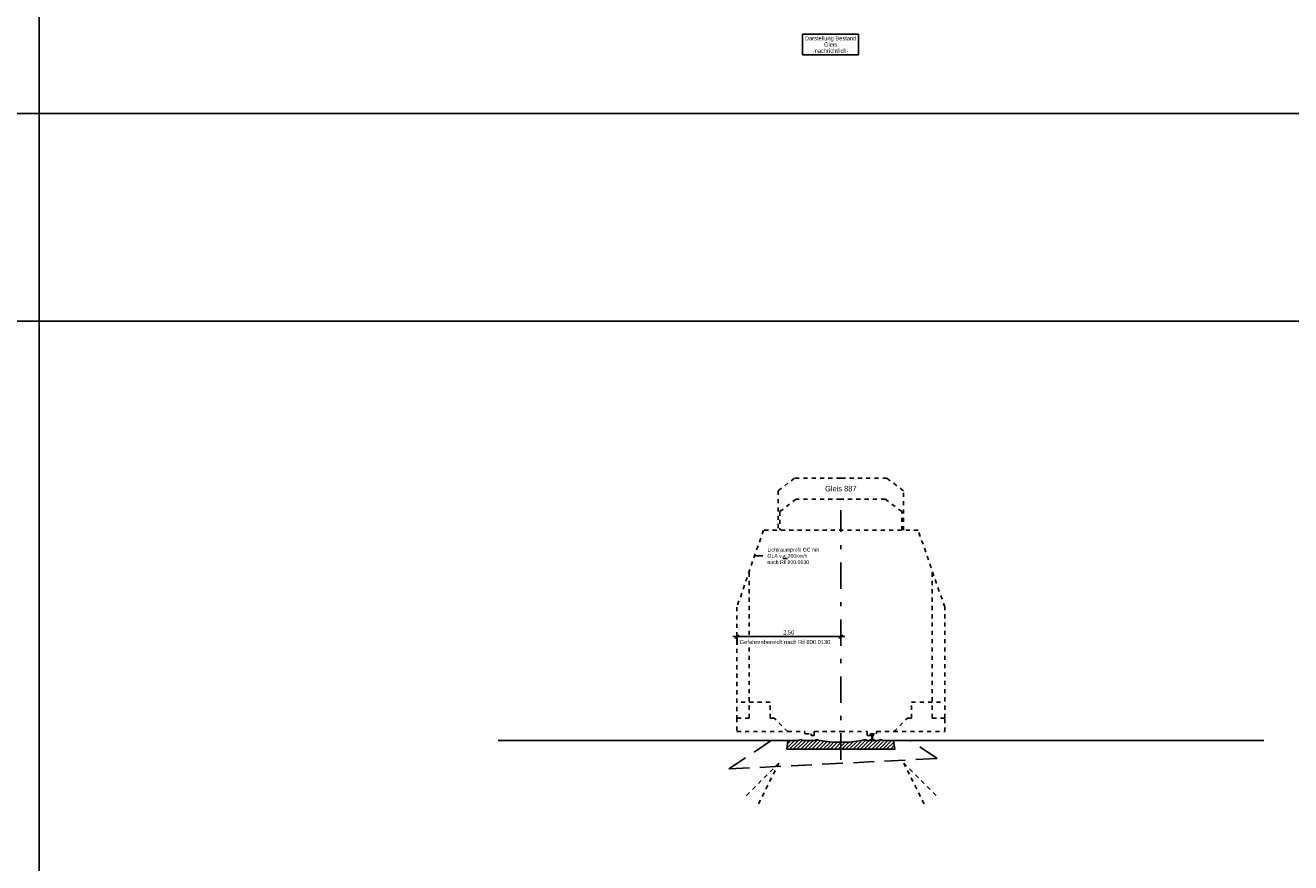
# Model space of a CAD drawing. Header units: metres. Extents: x -8 to 484, y -254 to 116.
# Tile 88 of 172: x 131 to 161, y 21 to 41. Entities that reach past the tile are written whole.
import ezdxf

# ---------------------------------------------------------------- set-up
doc = ezdxf.new("R2010")
doc.units = ezdxf.units.M
doc.linetypes.add('STRICHLINIE', pattern=[0.75, 0.5, -0.25])
doc.linetypes.add('STRICHPUNKT', pattern=[25.4, 12.7, -6.35, 0, -6.35])
for name, color, linetype in [('GTU_A_Druckbereich', 7, 'STRICHPUNKT'), ('GTU_A_Gleisachse', 7, 'STRICHPUNKT'), ('GTU_A_Lichtraumprofil', 252, 'Continuous'), ('GTU_A_Texte', 7, 'Continuous'), ('GTU_B', 253, 'Continuous'), ('GTU_B_Bemaßung', 253, 'Continuous'), ('GTU_B_Beschriftung', 253, 'Continuous')]:
    doc.layers.add(name, color=color, linetype=linetype)
doc.layers.add('GTU_A_Hilfslayer', color=3, linetype='Continuous', plot=False)
doc.styles.add('PROVI', font='PROVI.SHX')
doc.dimstyles.new('1zu50', dxfattribs={"dimscale": 0.5, "dimtxt": 0.2, "dimasz": 0.18, "dimexe": 0.18, "dimexo": 0.02, "dimgap": 0.09, "dimtad": 0, "dimtih": 1, "dimtoh": 1, "dimzin": 4, "dimdsep": 46, "dimtxsty": 'PROVI', "dimblk1": 'OBLIQUE', "dimblk2": 'OBLIQUE', "dimsah": 1, "dimcen": 0.3, "dimdle": 0.2, "dimclrd": 256, "dimclre": 256, "dimclrt": 256, "dimadec": 0, "dimazin": 0, "dimtfac": 1, "dimtdec": 4, "dimtofl": 0, "dimtmove": 2, "dimatfit": 3, "dimldrblk": 'NONE', "dimfxl": 0.4, "dimfxlon": 1, "dimtfill": 1, "dimtfillclr": 256, "dimtolj": 1, "dimtzin": 0, "dimlwd": -1, "dimlwe": -1, "dimarcsym": 0})

# ---------------------------------------------------------------- blocks, each defined once
blk = doc.blocks.new('Lira_250m GC mit_Ola')
at = {"layer": 'GTU_A_Lichtraumprofil', "linetype": 'ByBlock', "lineweight": -3, "ltscale": 5}
blk.add_line((-1.125, 4.281), (-1.325, 4.281), dxfattribs=at)
at = {"layer": 'GTU_A_Lichtraumprofil', "linetype": 'STRICHLINIE', "ltscale": 0.2}
for points in [[(2.26, 4.9), (2.26, 5.85), (1.86, 6.15), (0.75, 6.15), (-0.36, 6.15), (-0.76, 5.85), (-0.76, 4.9)], [(2.22, 4.9), (2.22, 5.35), (1.82, 5.65), (0.75, 5.65), (-0.32, 5.65), (-0.72, 5.35), (-0.72, 4.9)], [(0.75, 0.055), (1.387, 0.055), (1.387, -0.038), (1.462, -0.038), (1.462, 0), (1.612, 0), (1.612, 0.055), (2.025, 0.055), (3.25, 0.055), (3.25, 0.38), (3.25, 3.05), (2.61, 4.9), (-1.11, 4.9), (-1.75, 3.05), (-1.75, 0.38), (-1.75, 0.055), (-0.525, 0.055), (-0.113, 0.055), (-0.113, 0), (0.037, 0), (0.037, -0.038), (0.112, -0.038), (0.112, 0.055), (0.75, 0.055)], [(-1.75, 0.38), (-1.45, 0.38), (-1.45, 3.917)], [(3.25, 0.38), (2.95, 0.38), (2.95, 3.917)], [(-0.525, 0.055), (-0.85, 0.38), (-0.95, 0.38), (-0.95, 0.76), (-1.75, 0.76)], [(2.025, 0.055), (2.35, 0.38), (2.45, 0.38), (2.45, 0.76), (3.25, 0.76)]]:
    blk.add_lwpolyline(points, dxfattribs=at)
at = {"layer": 'GTU_A_Lichtraumprofil', "insert": (-1.015, 4.281), "char_height": 0.09, "width": 1.37529, "attachment_point": 4, "style": 'PROVI', "bg_fill": 3, "box_fill_scale": 1, "bg_fill_color": 256, "bg_fill_true_color": 13158600, "bg_fill_transparency": 0}
blk.add_mtext('Lichtraumprofil GC mit OLA v {\\L<} 200km/h\\Pnach Ril 800.0130', dxfattribs=at)
at = {"layer": 'GTU_A_Lichtraumprofil', "insert": (-0.66, 4.246), "char_height": 0.07, "width": 0.01827, "attachment_point": 4, "style": 'PROVI'}
blk.add_mtext('e', dxfattribs=at)
blk = doc.blocks.new('Druckbereich')
at = {"layer": 'GTU_A_Druckbereich', "linetype": 'STRICHLINIE', "ltscale": 0.2}
for p, q in [((-0.738, -0.7), (-1.586, -1.549)), ((-0.738, -0.7), (-1.274, -1.773)), ((2.262, -0.7), (3.111, -1.549)), ((2.262, -0.7), (2.799, -1.773))]:
    blk.add_line(p, q, dxfattribs=at)
blk = doc.blocks.new('_OBLIQUE')
at = {"color": 0, "linetype": 'ByBlock'}
blk.add_line((-0.5, -0.5), (0.5, 0.5), dxfattribs=at)
blk = doc.blocks.new('*D450')
at = {"layer": 'Defpoints', "color": 0, "linetype": 'Continuous'}
for p in [(147.74, 26.113), (147.74, 23.828), (150.24, 23.828)]:
    blk.add_point(p, dxfattribs=at)
at = {"layer": 'GTU_B_Bemaßung'}
for p, q in [((147.74, 25.913), (147.74, 26.203)), ((150.24, 25.913), (150.24, 26.203)), ((150.34, 26.113), (147.64, 26.113))]:
    blk.add_line(p, q, dxfattribs=at)
at = {"layer": 'GTU_B_Bemaßung', "linetype": 'Continuous', "xscale": 0.09, "yscale": 0.09, "zscale": 0.09, "rotation": 180}
blk.add_blockref('_OBLIQUE', (147.74, 26.113), dxfattribs=at)
at = {"layer": 'GTU_B_Bemaßung', "linetype": 'Continuous', "xscale": 0.09, "yscale": 0.09, "zscale": 0.09}
blk.add_blockref('_OBLIQUE', (150.24, 26.113), dxfattribs=at)
at = {"layer": 'GTU_B_Bemaßung', "linetype": 'Continuous', "insert": (148.989, 26.213), "char_height": 0.1, "attachment_point": 5, "style": 'PROVI', "bg_fill": 3, "box_fill_scale": 1.1, "bg_fill_color": 256, "bg_fill_true_color": 13158600, "bg_fill_transparency": 0}
blk.add_mtext('\\A1;2.50', dxfattribs=at)
blk = doc.blocks.new('_None')
blk = doc.blocks.new('S54')
at = {"color": 0}
for p, q in [((-0.063, 0.001), (-0.051, 0.013)), ((-0.063, 0.01), (-0.062, 0.011)), ((-0.063, 0), (-0.063, 0.01)), ((-0.063, 0), (0.062, 0)), ((-0.062, 0.011), (-0.061, 0.012)), ((-0.061, 0.012), (-0.06, 0.012)), ((-0.06, 0.012), (-0.045, 0.013)), ((-0.055, 0), (-0.04, 0.015)), ((-0.046, 0), (-0.026, 0.02)), ((-0.045, 0.013), (-0.042, 0.014)), ((-0.042, 0.014), (-0.016, 0.024)), ((-0.037, 0), (0.009, 0.046)), ((-0.034, 0.119), (0.002, 0.154)), ((-0.034, 0.128), (-0.007, 0.154)), ((-0.034, 0.14), (-0.032, 0.145)), ((-0.034, 0.116), (-0.034, 0.14)), ((-0.033, 0.112), (-0.034, 0.116)), ((-0.034, 0.136), (-0.016, 0.153)), ((-0.033, 0.111), (-0.033, 0.112)), ((-0.031, 0.111), (-0.033, 0.111)), ((-0.032, 0.111), (0.011, 0.154)), ((-0.032, 0.145), (-0.031, 0.147)), ((-0.031, 0.147), (-0.03, 0.149)), ((-0.015, 0.105), (-0.031, 0.111)), ((-0.03, 0.149), (-0.028, 0.151)), ((-0.028, 0.151), (-0.025, 0.152)), ((-0.028, 0), (0.01, 0.038)), ((-0.026, 0.109), (0.019, 0.153)), ((-0.025, 0.152), (-0.024, 0.152)), ((-0.024, 0.152), (-0.021, 0.153)), ((-0.021, 0.153), (-0.017, 0.153)), ((-0.019, 0.106), (0.026, 0.151)), ((-0.019, 0), (0.011, 0.031)), ((-0.017, 0.153), (-0.014, 0.154)), ((-0.016, 0.024), (-0.014, 0.025)), ((-0.014, 0.104), (-0.015, 0.105)), ((-0.014, 0.154), (-0.01, 0.154)), ((-0.013, 0.103), (-0.014, 0.104)), ((-0.014, 0.025), (-0.012, 0.026)), ((-0.013, 0.103), (0.031, 0.148)), ((-0.012, 0.102), (-0.013, 0.103)), ((-0.011, 0.1), (-0.012, 0.102)), ((-0.012, 0.027), (-0.011, 0.031)), ((-0.012, 0.026), (-0.012, 0.027)), ((-0.011, 0.097), (0.033, 0.141)), ((-0.01, 0.097), (-0.011, 0.1)), ((-0.011, 0.031), (-0.01, 0.038)), ((-0.011, 0), (0.014, 0.025)), ((-0.01, 0.154), (-0.006, 0.154)), ((-0.01, 0.095), (-0.01, 0.097)), ((-0.009, 0.091), (-0.01, 0.095)), ((-0.01, 0.036), (0.008, 0.054)), ((-0.01, 0.038), (-0.009, 0.046)), ((-0.009, 0.09), (0.033, 0.133)), ((-0.009, 0.085), (-0.009, 0.091)), ((-0.008, 0.079), (-0.009, 0.085)), ((-0.009, 0.046), (0.008, 0.063)), ((-0.009, 0.046), (-0.008, 0.053)), ((-0.008, 0.082), (0.033, 0.124)), ((-0.008, 0.073), (0.009, 0.091)), ((-0.008, 0.065), (0.008, 0.081)), ((-0.008, 0.079), (-0.008, 0.053)), ((-0.008, 0.056), (0.008, 0.072)), ((-0.006, 0.154), (-0.003, 0.154)), ((-0.003, 0.154), (0, 0.154)), ((-0.002, 0), (0.02, 0.022)), ((0.003, 0.154), (0, 0.154)), ((0.006, 0.154), (0.003, 0.154)), ((0.01, 0.154), (0.006, 0.154)), ((0.007, 0), (0.027, 0.02)), ((0.008, 0.079), (0.009, 0.085)), ((0.008, 0.079), (0.008, 0.053)), ((0.009, 0.046), (0.008, 0.053)), ((0.009, 0.091), (0.01, 0.095)), ((0.009, 0.085), (0.009, 0.091)), ((0.01, 0.038), (0.009, 0.046)), ((0.014, 0.154), (0.01, 0.154)), ((0.01, 0.097), (0.011, 0.1)), ((0.01, 0.095), (0.01, 0.097)), ((0.011, 0.031), (0.01, 0.038)), ((0.011, 0.1), (0.012, 0.102)), ((0.012, 0.027), (0.011, 0.031)), ((0.012, 0.102), (0.013, 0.103)), ((0.012, 0.026), (0.012, 0.027)), ((0.014, 0.025), (0.012, 0.026)), ((0.013, 0.103), (0.014, 0.104)), ((0.017, 0.153), (0.014, 0.154)), ((0.014, 0.104), (0.015, 0.105)), ((0.016, 0.024), (0.014, 0.025)), ((0.015, 0.105), (0.031, 0.111)), ((0.042, 0.014), (0.016, 0.024)), ((0.016, 0), (0.033, 0.017)), ((0.021, 0.153), (0.017, 0.153)), ((0.024, 0.152), (0.021, 0.153)), ((0.025, 0.152), (0.024, 0.152)), ((0.028, 0.151), (0.025, 0.152)), ((0.025, 0), (0.04, 0.015)), ((0.03, 0.149), (0.028, 0.151)), ((0.028, 0.109), (0.033, 0.115)), ((0.031, 0.147), (0.03, 0.149)), ((0.032, 0.145), (0.031, 0.147)), ((0.031, 0.111), (0.033, 0.111)), ((0.033, 0.14), (0.032, 0.145)), ((0.033, 0.116), (0.033, 0.14)), ((0.033, 0.112), (0.033, 0.116)), ((0.033, 0.111), (0.033, 0.112)), ((0.034, 0), (0.046, 0.013)), ((0.045, 0.013), (0.042, 0.014)), ((0.042, 0), (0.054, 0.012)), ((0.06, 0.012), (0.045, 0.013)), ((0.061, 0.012), (0.06, 0.012)), ((0.06, 0), (0.062, 0.003)), ((0.062, 0.011), (0.061, 0.012)), ((0.062, 0.01), (0.062, 0.011)), ((0.062, 0.011), (0.062, 0.011)), ((0.062, 0), (0.062, 0.01))]:
    blk.add_line(p, q, dxfattribs=at)

msp = doc.modelspace()

# ---------------------------------------------------------------- linework, layer by layer
at = {"layer": 'GTU_A_Hilfslayer', "linetype": 'Continuous', "flags": 128}
for points in [[(130.959, 97.987), (130.959, -253.933)], [(47.5, 38.7), (252.349, 38.7)], [(28.5, 33.7), (252.349, 33.7)]]:
    msp.add_lwpolyline(points, dxfattribs=at)

# ---------------------------------------------------------------- block references
at = {"layer": 'GTU_A_Druckbereich'}
msp.add_blockref('Druckbereich', (149.49, 23.773), dxfattribs=at)
at = {"layer": 'GTU_A_Lichtraumprofil'}
msp.add_blockref('Lira_250m GC mit_Ola', (149.49, 23.773), dxfattribs=at)

# ---------------------------------------------------------------- texts
at = {"layer": 'GTU_B_Beschriftung', "insert": (149.994, 40.356), "char_height": 0.1, "attachment_point": 5, "line_spacing_factor": 0.9, "style": 'PROVI', "bg_fill": 19, "box_fill_scale": 1.5, "bg_fill_color": 1, "bg_fill_transparency": 0}
msp.add_mtext('Darstellung Bestand\\PGleis\\P-nachrichtlich-', dxfattribs=at)

# ---------------------------------------------------------------- next in the draw order: hatches: boundary and pattern name
at = {"layer": 'GTU_B'}
h = msp.add_hatch(dxfattribs=at)
h.set_pattern_fill('ANSI31', color=256, scale=0.02, style=0)
h.set_pattern_definition([(45, (142.74038, 18.57338), (-0.0449013, 0.0449013), [])])
h.paths.add_polyline_path([(148.94, 23.403), (148.969, 23.613), (149.204, 23.613), (149.293, 23.638), (149.293, 23.638), (149.313, 23.613), (149.628, 23.613), (149.648, 23.638), (149.648, 23.638), (149.737, 23.613), (149.737, 23.613), (150.037, 23.571), (150.443, 23.571), (150.743, 23.613), (150.743, 23.613), (150.832, 23.638), (150.832, 23.638), (150.852, 23.613), (151.167, 23.613), (151.187, 23.638), (151.187, 23.638), (151.276, 23.613), (151.511, 23.613), (151.54, 23.403)])

# ---------------------------------------------------------------- next in the draw order: linework, layer by layer
at = {"layer": 'GTU_A_Gleisachse', "color": 7, "ltscale": 0.05}
msp.add_line((150.24, 23.153), (150.24, 29.153), dxfattribs=at)
at = {"layer": 'GTU_B', "linetype": 'Continuous'}
for p, q in [((148.569, 23.613), (142, 23.613)), ((151.911, 23.613), (160.415, 23.613))]:
    msp.add_line(p, q, dxfattribs=at)
at = {"layer": 'GTU_B', "linetype": 'STRICHLINIE'}
msp.add_lwpolyline([(148.969, 23.613), (148.569, 23.613), (148.569, 23.613), (147.546, 22.931), (147.546, 22.931), (152.559, 23.182), (151.911, 23.613), (151.511, 23.613)], dxfattribs=at)
at = {"layer": 'GTU_B', "flags": 128}
msp.add_lwpolyline([(148.94, 23.403), (148.969, 23.613), (149.204, 23.613), (149.293, 23.638), (149.313, 23.613), (149.628, 23.613), (149.648, 23.638), (149.737, 23.613), (150.037, 23.571), (150.443, 23.571), (150.743, 23.613), (150.832, 23.638), (150.852, 23.613), (151.167, 23.613), (151.187, 23.638), (151.276, 23.613), (151.511, 23.613), (151.54, 23.403), (148.94, 23.403)], dxfattribs=at)

# ---------------------------------------------------------------- next in the draw order: block references
at = {"layer": 'GTU_B', "rotation": 359.9999999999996}
msp.add_blockref('S54', (150.992, 23.62), dxfattribs=at)

# ---------------------------------------------------------------- next in the draw order: texts
at = {"layer": 'GTU_A_Texte', "insert": (150.24, 29.673), "char_height": 0.13, "attachment_point": 5, "style": 'PROVI', "bg_fill": 3, "box_fill_scale": 1, "bg_fill_color": 1, "bg_fill_transparency": 0}
msp.add_mtext('Gleis 887', dxfattribs=at)
at = {"layer": 'GTU_B_Bemaßung', "insert": (147.809, 26.034), "char_height": 0.1, "attachment_point": 1, "line_spacing_factor": 0.9, "style": 'PROVI', "bg_fill": 3, "box_fill_scale": 1.5, "bg_fill_color": 1, "bg_fill_transparency": 0}
msp.add_mtext('Gefahrenbereich nach Ril 800.0130', dxfattribs=at)

# ---------------------------------------------------------------- next in the draw order: dimensions: what is measured, and where the dimension line sits
at = {"layer": 'GTU_B_Bemaßung'}
dim = msp.add_linear_dim(base=(147.74, 26.113), p1=(150.24, 23.828), p2=(147.74, 23.828), dimstyle='1zu50', override={"dimclrd": 256, "dimclre": 256, "dimclrt": 256}, dxfattribs=at)
dim.commit()
dim.dimension.update_dxf_attribs({"geometry": '*D450', "text_midpoint": (148.989, 26.213), "dimtype": 160})

doc.saveas('drawing.dxf')
